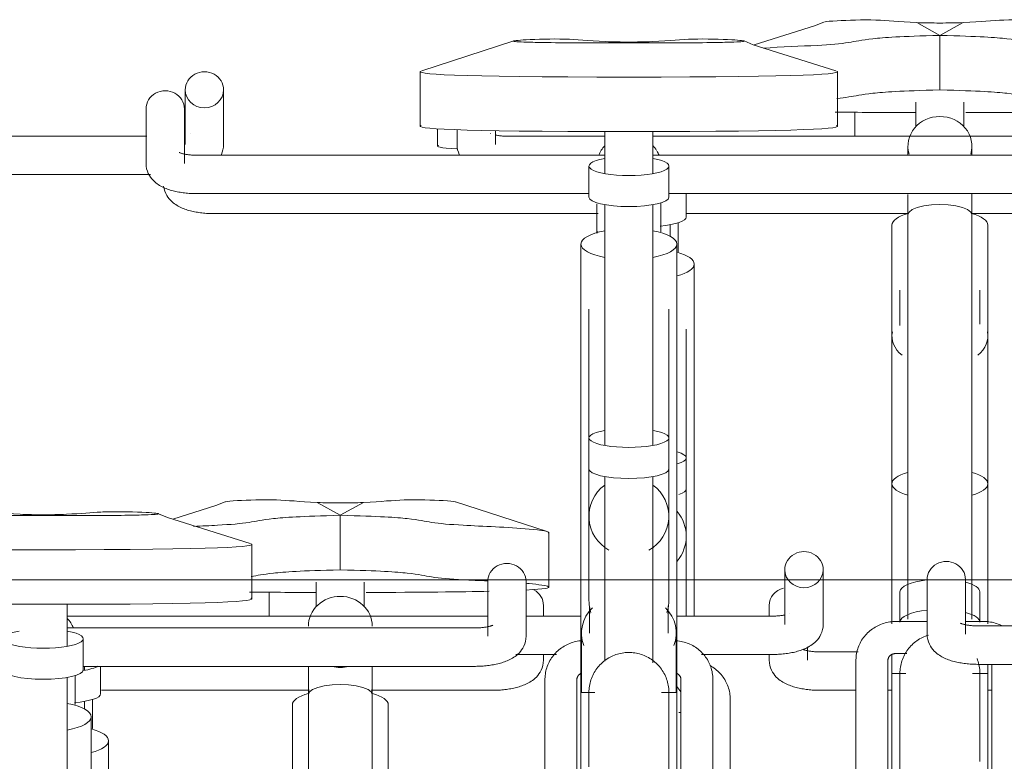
# Model space of a CAD drawing. Extents: x 50445 to 145605, y -10968 to 41989.
# Tile 179 of 256: x 92470 to 93086, y 274 to 737. Entities that reach past the tile are written whole.
import ezdxf

# ---------------------------------------------------------------- set-up
doc = ezdxf.new("R2010")
doc.units = 0
doc.header["$LTSCALE"] = 414.30304
doc.header["$MEASUREMENT"] = 0
doc.layers.add('A-DETL', color=5, linetype='CONTINUOUS', lineweight=18)
doc.layers.add('A-EQPM', color=6, linetype='CONTINUOUS', lineweight=18)

# ---------------------------------------------------------------- blocks, each defined once
blk = doc.blocks.new('97_KA_gestapelde fietsenstalling 8 fietsen 1600x1900 - Type-V116-plotview doorsnede C C  -  1 op 100')
at = {"layer": 'A-EQPM'}
for p, q in [((11812.69, -2.93), (11812.69, 12.25)), ((11551.71, 1.94), (11551.71, -8.98)), ((11707.2, -53.3), (11707.2, -38.45)), ((11412.2, -51.13), (11652.06, -51.13)), ((11707.1, -51.13), (11845.92, -51.13)), ((11885.75, -51.13), (11952.2, -51.13)), ((11697.2, -65.29), (11697.2, -57.99)), ((11712.2, -184.84), (11712.2, -82.63)), ((11707.2, -203.83), (11707.2, -123.36)), ((11712.2, -302.93), (11712.2, -152.21)), ((11707.2, -223.26), (11707.2, -203.83)), ((11707.2, -252.82), (11707.2, -223.26)), ((11707.2, -302.93), (11707.2, -252.82)), ((11446.39, -302.93), (11446.39, -287.56)), ((11617.9, -302.93), (11617.9, -296.09)), ((11707.2, -302.93), (11707.2, -298.21)), ((11759.1, -296.09), (11759.1, -302.93)), ((11783.1, -330.29), (11783.1, -321.9)), ((11814.79, -325.13), (11791.1, -325.13)), ((11617.9, -330.29), (11617.9, -326.52)), ((11759.1, -326.69), (11759.1, -330.29)), ((11330.9, -336.54), (11330.9, -333.98)), ((11340.9, -351.3), (11340.9, -333.98)), ((11341.49, -349.13), (11471.54, -349.13)), ((11510.13, -349.13), (11585.9, -349.13)), ((11791.1, -349.13), (11813.33, -349.13)), ((11833.31, -349.13), (11835.83, -349.13)), ((11895.83, -349.13), (11898.07, -349.13)), ((11330.9, -360.79), (11330.9, -355.99)), ((11734.7, -469.58), (11734.7, -354.68)), ((11703.83, -362.96), (11702.57, -362.96)), ((11345.9, -482.84), (11345.9, -380.63))]:
    blk.add_line(p, q, dxfattribs=at)
at = {"layer": 'A-EQPM', "flags": 128}
for points in [[(11380.3, -33.96), (11380.58, -35.58), (11381.03, -37.1), (11381.6, -38.5), (11382.27, -39.77), (11383.01, -40.9), (11383.79, -41.91), (11384.6, -42.8), (11385.41, -43.58), (11386.23, -44.29), (11387.05, -44.92), (11387.87, -45.48), (11388.69, -45.99), (11389.51, -46.46), (11390.33, -46.89), (11391.15, -47.28), (11391.97, -47.65), (11392.8, -47.98), (11393.64, -48.3), (11394.48, -48.59), (11395.33, -48.86), (11396.19, -49.11), (11397.06, -49.35), (11397.93, -49.57), (11398.82, -49.77), (11399.71, -49.96), (11400.61, -50.13), (11401.53, -50.29), (11402.44, -50.43), (11403.37, -50.56), (11404.3, -50.68), (11405.24, -50.78), (11406.19, -50.87), (11407.14, -50.95), (11408.09, -51.01), (11409.05, -51.06), (11410.01, -51.1), (11410.97, -51.12), (11411.94, -51.13), (11412.2, -51.13)], [(11702.2, -75.02), (11702.2, -73.9), (11702.2, -72.76), (11702.2, -71.62), (11702.2, -70.47), (11702.2, -69.32), (11702.2, -68.16), (11702.2, -67), (11702.2, -65.84), (11702.2, -64.69), (11702.2, -63.53), (11702.2, -62.39), (11702.2, -61.25), (11702.2, -60.12), (11702.2, -59), (11702.2, -57.9), (11702.2, -56.81)], [(11780.13, -323.5), (11780.3, -323.58), (11780.52, -323.66), (11780.78, -323.75), (11781.08, -323.85), (11781.41, -323.96), (11781.78, -324.06), (11782.18, -324.17), (11782.61, -324.27), (11783.06, -324.37), (11783.54, -324.47), (11784.05, -324.56), (11784.57, -324.65), (11785.11, -324.73), (11785.67, -324.8), (11786.25, -324.87), (11786.84, -324.93), (11787.44, -324.99), (11788.05, -325.03), (11788.67, -325.07), (11789.3, -325.1), (11789.93, -325.12), (11790.56, -325.13), (11791.1, -325.13)], [(11617.9, -330.29), (11617.8, -331.96), (11617.52, -333.58), (11617.07, -335.1), (11616.5, -336.5), (11615.82, -337.77), (11615.08, -338.9), (11614.3, -339.91), (11613.5, -340.8), (11612.69, -341.58), (11611.87, -342.29), (11611.05, -342.92), (11610.23, -343.48), (11609.41, -343.99), (11608.59, -344.46), (11607.77, -344.89), (11606.95, -345.28), (11606.12, -345.65), (11605.29, -345.98), (11604.46, -346.3), (11603.62, -346.59), (11602.76, -346.86), (11601.91, -347.11), (11601.04, -347.35), (11600.16, -347.57), (11599.28, -347.77), (11598.38, -347.96), (11597.48, -348.13), (11596.57, -348.29), (11595.65, -348.43), (11594.73, -348.56), (11593.79, -348.68), (11592.85, -348.78), (11591.91, -348.87), (11590.96, -348.95), (11590, -349.01), (11589.05, -349.06), (11588.09, -349.1), (11587.12, -349.12), (11586.16, -349.13), (11585.9, -349.13)], [(11759.1, -330.29), (11759.2, -331.96), (11759.48, -333.58), (11759.93, -335.1), (11760.5, -336.5), (11761.18, -337.77), (11761.92, -338.9), (11762.7, -339.91), (11763.5, -340.8), (11764.31, -341.58), (11765.13, -342.29), (11765.95, -342.92), (11766.77, -343.48), (11767.59, -343.99), (11768.41, -344.46), (11769.23, -344.89), (11770.05, -345.28), (11770.88, -345.65), (11771.71, -345.98), (11772.54, -346.3), (11773.38, -346.59), (11774.24, -346.86), (11775.09, -347.11), (11775.96, -347.35), (11776.84, -347.57), (11777.72, -347.77), (11778.62, -347.96), (11779.52, -348.13), (11780.43, -348.29), (11781.35, -348.43), (11782.27, -348.56), (11783.21, -348.68), (11784.15, -348.78), (11785.09, -348.87), (11786.04, -348.95), (11787, -349.01), (11787.95, -349.06), (11788.91, -349.1), (11789.88, -349.12), (11790.84, -349.13), (11791.1, -349.13)], [(11734.7, -354.68), (11734.68, -353.69), (11734.62, -352.7), (11734.51, -351.71), (11734.36, -350.74), (11734.18, -349.76), (11733.95, -348.8), (11733.68, -347.85), (11733.37, -346.91), (11733.03, -345.98), (11732.64, -345.07), (11732.22, -344.18), (11731.76, -343.31), (11731.27, -342.45), (11730.74, -341.62), (11730.18, -340.81), (11729.59, -340.02), (11728.96, -339.26), (11728.31, -338.53), (11727.62, -337.82), (11726.91, -337.14), (11726.18, -336.49), (11725.41, -335.87), (11724.63, -335.28), (11723.82, -334.72), (11722.99, -334.2), (11722.15, -333.7)], [(11701.29, -346.83), (11701.92, -347.6), (11702.52, -348.4), (11703.09, -349.23), (11703.62, -350.07)], [(11335.9, -373.02), (11335.9, -371.9), (11335.9, -370.76), (11335.9, -369.62), (11335.9, -368.47), (11335.9, -367.32), (11335.9, -366.16), (11335.9, -365), (11335.9, -363.84), (11335.9, -362.69), (11335.9, -361.53), (11335.9, -360.39), (11335.9, -359.25), (11335.9, -358.12), (11335.9, -357), (11335.9, -355.9), (11335.9, -354.81)]]:
    blk.add_lwpolyline(points, dxfattribs=at)
at = {"layer": 'A-EQPM'}
for centre, major_axis, ratio, start_param, end_param in [((11682.2, -53.3), (25, 0), 0.237436, 5.071057, 6.283185), ((11682.2, -82.63), (30, 0), 0.320127, 5.404935, 7.157596), ((11682.2, -203.83), (25, 0), 0.237436, 5.593687, 6.972684), ((11682.2, -223.26), (25, 0), 0.237436, 5.664508, 6.283185), ((11682.2, -252.82), (25, 0), 0.978148, 5.593687, 6.972684), ((11605.9, -296.09), (12, 0), 0.939693, 0, 1.047198), ((11771.1, -296.09), (12, 0), 0.939693, 1.832596, 3.141593), ((11315.9, -331.87), (25, 0), 0.237436, 5.305613, 5.918031), ((11315.9, -351.3), (25, 0), 0.237436, 5.066824, 6.283185), ((11315.9, -380.63), (30, 0), 0.320127, 5.404279, 7.15825)]:
    blk.add_ellipse(centre, major_axis=major_axis, ratio=ratio, start_param=start_param, end_param=end_param, dxfattribs=at)
blk.add_open_spline([(11563.8, -10.69), (11552.83, -10.04), (11550.48, -9.28), (11552.36, -8.55)], degree=3, dxfattribs=at)
blk = doc.blocks.new('97_KA_gestapelde fietsenstalling 16 fietsen 1600x2900 - Type-8054703-plotview doorsnede C C  -  1 op 100')
at = {"layer": 'A-EQPM'}
for p, q in [((11851.37, 68.31), (11865.83, 60.28)), ((11865.83, 60.28), (11880.3, 68.31)), ((11599.26, 56.8), (11541.88, 38.19)), ((11658.23, 55.6), (11684.43, 55.6)), ((11865.83, 26.2), (11865.83, 60.28)), ((11540.84, 37.6), (11540.84, 3.52)), ((11801.82, 3.52), (11801.82, 37.6)), ((11393.83, 26.3), (11393.83, -7.9)), ((11417.83, -7.9), (11417.83, 26.3)), ((11850.83, 18.57), (11850.83, 3.11)), ((11880.83, 3.11), (11880.83, 18.57)), ((11369.33, 14.41), (11369.33, -19.79)), ((11393.33, -19.79), (11393.33, 14.41)), ((11563.83, 1.36), (11563.83, -7.9)), ((11587.83, -7.9), (11587.83, 0.73)), ((11656.33, 0.18), (11656.33, -26.04)), ((11686.33, -26.04), (11686.33, 0.18)), ((11369.74, -2.74), (11227.72, -2.74)), ((11393.87, -1.98), (11393.39, -2.08)), ((11397.01, -1.01), (11396.94, -1.05)), ((11584.65, -1.01), (11584.73, -1.05)), ((11656.33, -2.74), (11595.83, -2.74)), ((11949.74, -2.74), (11686.28, -2.74)), ((11845.83, -9.03), (11845.83, -14.68)), ((11885.83, -14.68), (11885.83, -9.03)), ((11656.33, -14.63), (11401.33, -14.63)), ((11941.33, -14.63), (11686.26, -14.63)), ((11646.33, -21.37), (11646.33, -40.8)), ((11696.33, -40.8), (11696.33, -21.37)), ((11225.45, -26.74), (11372.01, -26.74)), ((11401.33, -38.63), (11646.33, -38.63)), ((11696.23, -38.63), (11941.33, -38.63)), ((11656.33, -45.49), (11656.33, -195.63)), ((11686.33, -195.63), (11686.33, -45.49)), ((11845.83, -51.74), (11845.83, -304.74)), ((11885.83, -304.74), (11885.83, -51.74)), ((11835.83, -58.24), (11835.83, -220.01)), ((11895.83, -220.01), (11895.83, -58.24)), ((11651.8, -62.28), (11651.34, -63.51)), ((11641.33, -70.13), (11641.33, -172.34)), ((11701.33, -172.34), (11701.33, -70.13)), ((11840.83, -98.97), (11840.83, -121.07)), ((11890.83, -120.28), (11890.83, -98.97)), ((11646.33, -110.86), (11646.33, -190.9)), ((11696.33, -191.33), (11696.33, -110.86)), ((11835.83, -127.82), (11835.83, -166.32)), ((11895.83, -166.32), (11895.83, -127.82)), ((11641.33, -139.71), (11641.33, -350.46)), ((11701.33, -350.46), (11701.33, -139.71)), ((11646.33, -191.33), (11646.33, -210.76)), ((11696.33, -210.76), (11696.33, -191.33)), ((11646.33, -210.76), (11646.33, -240.32)), ((11656.33, -215.44), (11656.33, -331)), ((11686.33, -331.91), (11686.33, -215.44)), ((11696.33, -240.32), (11696.33, -210.76)), ((11835.83, -220.01), (11835.83, -307.57)), ((11895.83, -307.57), (11895.83, -220.01)), ((11476.37, -231.69), (11490.83, -239.72)), ((11490.83, -239.72), (11505.3, -231.69)), ((11562.91, -231.31), (11620.29, -249.92)), ((11291.93, -239.9), (11318.13, -239.9)), ((11490.83, -273.8), (11490.83, -239.72)), ((11646.33, -240.32), (11646.33, -292.3)), ((11696.33, -292.3), (11696.33, -240.32)), ((11621.32, -284.59), (11621.32, -250.51)), ((11435.52, -291.98), (11435.52, -257.9)), ((11768.83, -273.7), (11768.83, -307.9)), ((11792.83, -307.9), (11792.83, -273.7)), ((11475.83, -281.43), (11475.83, -296.89)), ((11505.83, -296.89), (11505.83, -281.43)), ((11583.03, -281.09), (11583.03, -315.29)), ((11607.03, -315.29), (11607.03, -281.09)), ((11646.33, -284.79), (11646.33, -292.3)), ((11696.33, -292.3), (11696.33, -284.79)), ((11840.83, -287.65), (11840.83, -306.59)), ((11890.83, -306.59), (11890.83, -287.65)), ((11320.03, -321.54), (11320.03, -295.32)), ((11646.68, -298.19), (11646.68, -313.36)), ((11695.98, -313.36), (11695.98, -298.19)), ((11772.01, -301.01), (11771.94, -301.05)), ((11583.03, -302.74), (11319.97, -302.74)), ((11641.33, -302.74), (11607.03, -302.74)), ((11760.83, -302.74), (11701.33, -302.74)), ((11857.92, -306.1), (11838.33, -306.1)), ((11893.33, -306.1), (11881.74, -306.1)), ((11575.03, -310.13), (11319.96, -310.13)), ((11641.68, -313.36), (11641.68, -350.46)), ((11700.98, -350.5), (11700.98, -313.36)), ((11330.03, -336.3), (11330.03, -316.87)), ((11838.33, -326.1), (11845.12, -326.1)), ((11600.71, -326.74), (11626.01, -326.74)), ((11716.66, -326.74), (11760.83, -326.74)), ((11813.33, -330.29), (11813.33, -637.45)), ((11833.33, -599.91), (11833.33, -330.29)), ((11835.83, -326.54), (11835.83, -338.57)), ((11329.93, -334.13), (11575.03, -334.13)), ((11844.49, -338.57), (11835.83, -338.57)), ((11835.83, -643.38), (11835.83, -338.57)), ((11895.83, -338.57), (11886.3, -338.57)), ((11895.83, -338.57), (11895.83, -332.7)), ((11895.83, -338.57), (11895.83, -643.38)), ((11898.33, -332.7), (11898.33, -599.91)), ((11320.03, -491.13), (11320.03, -340.99)), ((11618.83, -342.18), (11618.83, -457.08)), ((11638.83, -432.61), (11638.83, -342.18)), ((11703.83, -342.18), (11703.83, -432.34)), ((11723.83, -457.08), (11723.83, -342.18)), ((11650.08, -350.46), (11641.33, -350.46)), ((11641.33, -655.27), (11641.33, -350.46)), ((11701.33, -350.46), (11691.7, -350.46)), ((11701.33, -350.46), (11701.33, -655.27)), ((11470.83, -351.74), (11470.83, -604.74)), ((11510.83, -522.73), (11510.83, -351.74)), ((11460.83, -358.24), (11460.83, -520.01)), ((11520.83, -520.01), (11520.83, -358.24)), ((11335.03, -467.84), (11335.03, -365.63))]:
    blk.add_line(p, q, dxfattribs=at)
at = {"layer": 'A-EQPM', "flags": 128}
for points in [[(11749.75, 54.3), (11788.08, 66.39), (11793.76, 68.69)], [(11800.79, 38.19), (11749.09, 54.5), (11743.4, 56.8)], [(11587.8, -1.98), (11588.28, -2.08), (11588.78, -2.17), (11589.3, -2.26), (11589.85, -2.34), (11590.41, -2.41), (11590.98, -2.48), (11591.57, -2.54), (11592.17, -2.6), (11592.78, -2.64), (11593.4, -2.68), (11594.03, -2.71), (11594.66, -2.73), (11595.29, -2.74), (11595.83, -2.74)], [(11417.83, -7.9), (11417.74, -9.57), (11417.45, -11.19), (11417.01, -12.71), (11416.43, -14.11)], [(11563.83, -7.9), (11563.93, -9.57), (11564.21, -11.19), (11564.66, -12.71), (11565.24, -14.11)], [(11390.12, -12.89), (11390.15, -12.9), (11390.23, -12.94), (11390.36, -13), (11390.53, -13.08), (11390.75, -13.16), (11391.01, -13.25), (11391.31, -13.35), (11391.64, -13.46), (11392.01, -13.56), (11392.41, -13.67), (11392.84, -13.77), (11393.29, -13.87), (11393.77, -13.97), (11394.28, -14.06), (11394.8, -14.15), (11395.34, -14.23), (11395.9, -14.3), (11396.48, -14.37), (11397.07, -14.43), (11397.67, -14.49), (11398.28, -14.53), (11398.9, -14.57), (11399.53, -14.6), (11400.16, -14.62), (11400.79, -14.63), (11401.33, -14.63)], [(11369.33, -19.79), (11369.43, -21.46), (11369.71, -23.08), (11370.16, -24.6), (11370.73, -26), (11371.41, -27.27), (11372.15, -28.4), (11372.93, -29.41), (11373.73, -30.3), (11374.54, -31.08), (11375.36, -31.79), (11376.18, -32.42), (11377, -32.98), (11377.82, -33.49), (11378.64, -33.96), (11379.46, -34.39), (11380.28, -34.78), (11381.11, -35.15), (11381.94, -35.48), (11382.77, -35.8), (11383.62, -36.09), (11384.47, -36.36), (11385.32, -36.61), (11386.19, -36.85), (11387.07, -37.07), (11387.95, -37.27), (11388.85, -37.46), (11389.75, -37.63), (11390.66, -37.79), (11391.58, -37.93), (11392.5, -38.06), (11393.44, -38.18), (11394.38, -38.28), (11395.32, -38.37), (11396.27, -38.45), (11397.23, -38.51), (11398.18, -38.56), (11399.15, -38.6), (11400.11, -38.62), (11401.07, -38.63), (11401.33, -38.63)], [(11845.83, -51.74), (11845.83, -50.63), (11845.83, -49.51), (11845.83, -48.37), (11845.83, -47.23), (11845.83, -46.08), (11845.83, -44.93), (11845.83, -43.77), (11845.83, -42.61), (11845.83, -41.45), (11845.83, -40.29), (11845.83, -39.14)], [(11885.83, -38.66), (11885.83, -39.81), (11885.83, -40.96), (11885.83, -42.12), (11885.83, -43.28), (11885.83, -44.44), (11885.83, -45.6), (11885.83, -46.75), (11885.83, -47.89), (11885.83, -49.03), (11885.83, -50.16), (11885.83, -51.28), (11885.83, -51.74)], [(11651.33, -44.94), (11651.33, -46.04), (11651.33, -47.15), (11651.33, -48.27), (11651.33, -49.41), (11651.33, -50.55), (11651.33, -51.7), (11651.33, -52.85), (11651.33, -54.01), (11651.33, -55.17), (11651.33, -56.33), (11651.33, -57.49), (11651.33, -58.64), (11651.33, -59.78), (11651.33, -60.92), (11651.33, -62.05), (11651.33, -63.17)], [(11691.33, -62.52), (11691.33, -61.4), (11691.33, -60.26), (11691.33, -59.12), (11691.33, -57.97), (11691.33, -56.82), (11691.33, -55.66), (11691.33, -54.5), (11691.33, -53.34), (11691.33, -52.19), (11691.33, -51.03), (11691.33, -49.89), (11691.33, -48.75), (11691.33, -47.62), (11691.33, -46.5), (11691.33, -45.4), (11691.33, -44.31)], [(11845.83, -51.74), (11846.52, -50.12), (11848.51, -48.62), (11851.69, -47.32), (11855.83, -46.33), (11860.66, -45.7), (11865.83, -45.49)], [(11865.83, -45.49), (11871.01, -45.7), (11875.83, -46.33), (11879.98, -47.32), (11883.15, -48.62), (11885.15, -50.12), (11885.83, -51.74)], [(11386.05, -242.14), (11413.08, -233.61), (11418.76, -231.31)], [(11434.49, -257.31), (11382.79, -241), (11377.1, -238.7)], [(11768.87, -301.98), (11768.39, -302.08), (11767.89, -302.17), (11767.37, -302.26), (11766.82, -302.34), (11766.26, -302.41), (11765.69, -302.48), (11765.1, -302.54), (11764.5, -302.6), (11763.89, -302.64), (11763.27, -302.68), (11762.64, -302.71), (11762.01, -302.73), (11761.37, -302.74), (11760.83, -302.74)], [(11792.83, -307.9), (11792.74, -309.57), (11792.45, -311.19), (11792.01, -312.71), (11791.43, -314.11), (11790.76, -315.38), (11790.02, -316.51), (11789.24, -317.52), (11788.44, -318.4), (11787.62, -319.19), (11786.8, -319.9), (11785.98, -320.52), (11785.16, -321.09), (11784.34, -321.6), (11783.53, -322.07), (11782.71, -322.5), (11781.89, -322.89), (11781.06, -323.26), (11780.23, -323.59), (11779.39, -323.91), (11778.55, -324.2), (11777.7, -324.47), (11776.84, -324.72), (11775.97, -324.96), (11775.1, -325.18), (11774.21, -325.38), (11773.32, -325.57), (11772.42, -325.74), (11771.51, -325.9), (11770.59, -326.04), (11769.66, -326.17), (11768.73, -326.29), (11767.79, -326.39), (11766.85, -326.48), (11765.89, -326.56), (11764.94, -326.62), (11763.98, -326.67), (11763.02, -326.71), (11762.06, -326.73), (11761.09, -326.74), (11760.83, -326.74)], [(11838.33, -306.1), (11837.36, -306.12), (11836.38, -306.18), (11835.41, -306.27), (11834.44, -306.4), (11833.47, -306.57), (11832.51, -306.77), (11831.57, -307.01), (11830.63, -307.28), (11829.7, -307.59), (11828.78, -307.94), (11827.88, -308.32), (11826.99, -308.73), (11826.12, -309.18), (11825.27, -309.67), (11824.43, -310.18), (11823.62, -310.73), (11822.83, -311.31), (11822.06, -311.93), (11821.32, -312.57), (11820.6, -313.24), (11819.91, -313.94), (11819.24, -314.67), (11818.61, -315.42), (11818.01, -316.2), (11817.44, -317.01), (11816.9, -317.83), (11816.4, -318.68), (11815.93, -319.55), (11815.5, -320.44), (11815.1, -321.34), (11814.75, -322.27), (11814.43, -323.2), (11814.15, -324.15), (11813.91, -325.11), (11813.71, -326.08), (11813.56, -327.06), (11813.44, -328.04), (11813.37, -329.03), (11813.34, -330.02), (11813.33, -330.29)], [(11904.91, -308.85), (11904.03, -308.43), (11903.13, -308.04), (11902.22, -307.68), (11901.29, -307.36), (11900.36, -307.08), (11899.41, -306.83), (11898.46, -306.62), (11897.49, -306.44), (11896.52, -306.3), (11895.55, -306.2), (11894.58, -306.13), (11893.6, -306.11), (11893.33, -306.1)], [(11586.24, -308.39), (11586.21, -308.4), (11586.13, -308.44), (11586, -308.5), (11585.83, -308.58), (11585.61, -308.66), (11585.35, -308.75), (11585.05, -308.85), (11584.72, -308.96), (11584.35, -309.06), (11583.95, -309.17), (11583.52, -309.27), (11583.07, -309.37), (11582.59, -309.47), (11582.09, -309.56), (11581.56, -309.65), (11581.02, -309.73), (11580.46, -309.8), (11579.88, -309.87), (11579.29, -309.93), (11578.69, -309.99), (11578.08, -310.03), (11577.46, -310.07), (11576.84, -310.1), (11576.21, -310.12), (11575.57, -310.13), (11575.03, -310.13)], [(11607.03, -315.29), (11606.93, -316.96), (11606.65, -318.58), (11606.2, -320.1), (11605.63, -321.5), (11604.96, -322.77), (11604.22, -323.9), (11603.44, -324.91), (11602.63, -325.8), (11601.82, -326.58), (11601, -327.29), (11600.18, -327.92), (11599.36, -328.48), (11598.54, -328.99), (11597.72, -329.46), (11596.9, -329.89), (11596.08, -330.28), (11595.26, -330.65), (11594.43, -330.98), (11593.59, -331.3), (11592.75, -331.59), (11591.9, -331.86), (11591.04, -332.11), (11590.17, -332.35), (11589.3, -332.57), (11588.41, -332.77), (11587.52, -332.96), (11586.62, -333.13), (11585.7, -333.29), (11584.79, -333.43), (11583.86, -333.56), (11582.93, -333.68), (11581.99, -333.78), (11581.04, -333.87), (11580.09, -333.95), (11579.14, -334.01), (11578.18, -334.06), (11577.22, -334.1), (11576.26, -334.12), (11575.29, -334.13), (11575.03, -334.13)], [(11640.9, -318.16), (11639.93, -318.29), (11638.97, -318.46), (11638.01, -318.66), (11637.06, -318.9), (11636.12, -319.17), (11635.2, -319.48), (11634.28, -319.83), (11633.38, -320.21), (11632.49, -320.63), (11631.62, -321.08), (11630.77, -321.56), (11629.93, -322.08), (11629.12, -322.62), (11628.33, -323.21), (11627.56, -323.82), (11626.81, -324.46), (11626.1, -325.13), (11625.41, -325.83), (11624.74, -326.56), (11624.11, -327.31), (11623.51, -328.09), (11622.94, -328.9), (11622.4, -329.72), (11621.9, -330.57), (11621.43, -331.44), (11621, -332.33), (11620.6, -333.24), (11620.25, -334.16), (11619.93, -335.09), (11619.65, -336.04), (11619.41, -337), (11619.21, -337.97), (11619.06, -338.95), (11618.94, -339.93), (11618.87, -340.92), (11618.83, -341.91), (11618.83, -342.18)], [(11723.83, -342.18), (11723.81, -341.19), (11723.75, -340.2), (11723.64, -339.21), (11723.5, -338.24), (11723.31, -337.26), (11723.08, -336.3), (11722.82, -335.35), (11722.51, -334.41), (11722.16, -333.48), (11721.78, -332.57), (11721.36, -331.68), (11720.9, -330.81), (11720.4, -329.95), (11719.88, -329.12), (11719.31, -328.31), (11718.72, -327.52), (11718.1, -326.76), (11717.44, -326.03), (11716.76, -325.32), (11716.05, -324.64), (11715.31, -323.99), (11714.55, -323.37), (11713.76, -322.78), (11712.95, -322.22), (11712.13, -321.7), (11711.28, -321.2), (11710.41, -320.74), (11709.53, -320.32), (11708.63, -319.93), (11707.72, -319.57), (11706.79, -319.25), (11705.86, -318.97), (11704.91, -318.72), (11703.95, -318.51), (11702.99, -318.33), (11702.02, -318.19), (11701.05, -318.09)], [(11840.83, -338.57), (11840.85, -337.57), (11840.91, -336.57), (11841.01, -335.58), (11841.15, -334.59), (11841.33, -333.6), (11841.55, -332.63), (11841.81, -331.66), (11842.1, -330.71), (11842.44, -329.76), (11842.81, -328.84), (11843.22, -327.92), (11843.66, -327.03), (11844.14, -326.15), (11844.65, -325.29), (11845.2, -324.45), (11845.78, -323.64), (11846.39, -322.85), (11847.04, -322.09), (11847.71, -321.35), (11848.42, -320.64), (11849.15, -319.95), (11849.91, -319.3), (11850.69, -318.68), (11851.5, -318.09), (11852.33, -317.53), (11853.18, -317.01), (11854.05, -316.52), (11854.94, -316.07), (11855.85, -315.65), (11856.78, -315.27), (11857.71, -314.93), (11858.67, -314.62)], [(11652.54, -333.98), (11653.21, -333.24), (11653.91, -332.53), (11654.65, -331.85), (11655.4, -331.19), (11656.19, -330.57), (11656.99, -329.98), (11657.82, -329.42), (11658.68, -328.9), (11659.55, -328.41), (11660.44, -327.96), (11661.35, -327.54), (11662.27, -327.16), (11663.21, -326.82), (11664.16, -326.51), (11665.13, -326.24), (11666.1, -326.01), (11667.08, -325.83), (11668.07, -325.67), (11669.07, -325.56), (11670.06, -325.49), (11671.06, -325.46), (11672.06, -325.47), (11673.06, -325.52), (11674.06, -325.61), (11675.05, -325.74), (11676.03, -325.91), (11677.01, -326.12), (11677.98, -326.36), (11678.94, -326.65), (11679.89, -326.97), (11680.82, -327.33), (11681.74, -327.73), (11682.64, -328.16), (11683.52, -328.63), (11684.38, -329.14), (11685.22, -329.68), (11686.04, -330.25), (11686.84, -330.85), (11687.61, -331.49), (11688.36, -332.16), (11689.08, -332.85), (11689.77, -333.57), (11690.43, -334.33), (11691.06, -335.1), (11691.66, -335.9), (11692.22, -336.73), (11692.75, -337.57), (11693.25, -338.44), (11693.72, -339.33), (11694.14, -340.23), (11694.53, -341.15), (11694.89, -342.09), (11695.2, -343.04), (11695.48, -344), (11695.72, -344.97), (11695.92, -345.95), (11696.08, -346.93), (11696.2, -347.93), (11696.28, -348.92), (11696.33, -349.92), (11696.33, -350.46)], [(11833.33, -330.29), (11833.34, -330.14), (11833.35, -330), (11833.36, -329.85), (11833.38, -329.71), (11833.41, -329.57), (11833.45, -329.42), (11833.49, -329.28), (11833.53, -329.13), (11833.59, -328.99), (11833.65, -328.85), (11833.71, -328.7), (11833.79, -328.56), (11833.87, -328.42), (11833.96, -328.28), (11834.06, -328.14), (11834.16, -328), (11834.27, -327.87), (11834.39, -327.74), (11834.51, -327.61), (11834.65, -327.48), (11834.79, -327.35), (11834.94, -327.23), (11835.09, -327.12), (11835.25, -327.01), (11835.42, -326.9), (11835.59, -326.8), (11835.77, -326.7), (11835.96, -326.61), (11836.15, -326.53), (11836.35, -326.45), (11836.55, -326.38), (11836.76, -326.32), (11836.97, -326.27), (11837.18, -326.22), (11837.39, -326.18), (11837.61, -326.15), (11837.83, -326.13), (11838.05, -326.11), (11838.27, -326.1), (11838.33, -326.1)], [(11889.04, -329.26), (11889.39, -330.2), (11889.71, -331.14), (11889.98, -332.1), (11890.22, -333.08), (11890.42, -334.06), (11890.58, -335.04), (11890.71, -336.04), (11890.79, -337.03), (11890.83, -338.03), (11890.83, -338.57)], [(11470.83, -351.74), (11470.83, -350.63), (11470.83, -349.51), (11470.83, -348.37), (11470.83, -347.23), (11470.83, -346.08), (11470.83, -344.93), (11470.83, -343.77), (11470.83, -342.61), (11470.83, -341.45), (11470.83, -340.29), (11470.83, -339.14), (11470.83, -338), (11470.83, -336.86), (11470.83, -335.73), (11470.83, -334.61)], [(11510.83, -334.15), (11510.83, -335.26), (11510.83, -336.38), (11510.83, -337.52), (11510.83, -338.66), (11510.83, -339.81), (11510.83, -340.96), (11510.83, -342.12), (11510.83, -343.28), (11510.83, -344.44), (11510.83, -345.6), (11510.83, -346.75), (11510.83, -347.89), (11510.83, -349.03), (11510.83, -350.16), (11510.83, -351.28), (11510.83, -351.74)], [(11638.83, -342.18), (11638.84, -342.03), (11638.84, -341.89), (11638.86, -341.75), (11638.88, -341.6), (11638.91, -341.46), (11638.94, -341.31), (11638.98, -341.17), (11639.03, -341.02), (11639.08, -340.88), (11639.15, -340.74), (11639.21, -340.59), (11639.29, -340.45), (11639.37, -340.31), (11639.46, -340.17), (11639.55, -340.03), (11639.66, -339.89), (11639.77, -339.76), (11639.89, -339.63), (11640.01, -339.5), (11640.15, -339.37), (11640.29, -339.25), (11640.43, -339.13), (11640.59, -339.01), (11640.75, -338.9), (11640.92, -338.79), (11641.09, -338.69), (11641.27, -338.59)], [(11646.33, -350.46), (11646.35, -349.46), (11646.41, -348.46), (11646.51, -347.47), (11646.65, -346.48), (11646.83, -345.49), (11647.05, -344.52), (11647.31, -343.55), (11647.6, -342.6), (11647.93, -341.65), (11648.31, -340.73), (11648.71, -339.81), (11649.16, -338.92), (11649.64, -338.04), (11650.15, -337.18), (11650.7, -336.35), (11651.28, -335.53), (11651.89, -334.74), (11652.54, -333.98)], [(11701.34, -338.57), (11701.52, -338.66), (11701.7, -338.76), (11701.87, -338.87), (11702.03, -338.98), (11702.19, -339.09), (11702.34, -339.21), (11702.48, -339.34), (11702.62, -339.46), (11702.74, -339.59), (11702.86, -339.72), (11702.98, -339.86), (11703.08, -339.99), (11703.18, -340.13), (11703.27, -340.27), (11703.36, -340.41), (11703.43, -340.56), (11703.5, -340.7), (11703.56, -340.84), (11703.62, -340.99), (11703.67, -341.13), (11703.71, -341.27), (11703.75, -341.42), (11703.78, -341.56), (11703.8, -341.71), (11703.82, -341.85), (11703.83, -341.99), (11703.83, -342.14), (11703.83, -342.18)], [(11840.83, -338.96), (11840.83, -338.59), (11840.83, -338.57)], [(11840.83, -345.32), (11840.83, -343.01), (11840.83, -341.17), (11840.83, -339.83), (11840.83, -338.96), (11840.83, -338.59), (11840.83, -338.57)], [(11840.83, -338.57), (11840.83, -338.81), (11840.83, -339.55), (11840.83, -340.76), (11840.83, -342.46), (11840.83, -344.65), (11840.83, -347.31), (11840.83, -350.44), (11840.83, -354.04), (11840.83, -358.11), (11840.83, -362.63), (11840.83, -367.6), (11840.83, -373.02), (11840.83, -378.86), (11840.83, -385.13), (11840.83, -391.81), (11840.83, -398.89)], [(11890.83, -338.96), (11890.83, -338.59), (11890.83, -338.57)], [(11890.83, -393.68), (11890.83, -386.89), (11890.83, -380.51), (11890.83, -374.55), (11890.83, -369.02), (11890.83, -363.93), (11890.83, -359.29), (11890.83, -355.1), (11890.83, -351.37), (11890.83, -348.11), (11890.83, -345.32), (11890.83, -343.01), (11890.83, -341.17), (11890.83, -339.83), (11890.83, -338.96), (11890.83, -338.59), (11890.83, -338.57)], [(11890.83, -338.57), (11890.83, -338.81), (11890.83, -339.55), (11890.83, -340.76), (11890.83, -342.46), (11890.83, -344.65)], [(11325.03, -358.02), (11325.03, -356.9), (11325.03, -355.76), (11325.03, -354.62), (11325.03, -353.47), (11325.03, -352.32), (11325.03, -351.16), (11325.03, -350), (11325.03, -348.84), (11325.03, -347.69), (11325.03, -346.53), (11325.03, -345.39), (11325.03, -344.25), (11325.03, -343.12), (11325.03, -342), (11325.03, -340.9), (11325.03, -339.81)], [(11470.83, -351.74), (11471.52, -350.12), (11473.51, -348.62), (11476.69, -347.32), (11480.83, -346.33), (11485.66, -345.7), (11490.83, -345.49)], [(11490.83, -345.49), (11496.01, -345.7), (11500.83, -346.33), (11504.98, -347.32), (11508.15, -348.62), (11510.15, -350.12), (11510.83, -351.74)], [(11646.33, -357.21), (11646.33, -354.9), (11646.33, -353.06), (11646.33, -351.72), (11646.33, -350.85), (11646.33, -350.48), (11646.33, -350.46)], [(11646.33, -350.46), (11646.33, -350.71), (11646.33, -351.44), (11646.33, -352.65), (11646.33, -354.35), (11646.33, -356.54), (11646.33, -359.2), (11646.33, -362.33), (11646.33, -365.93), (11646.33, -370), (11646.33, -374.52), (11646.33, -379.49), (11646.33, -384.91), (11646.33, -390.75), (11646.33, -397.02)], [(11646.33, -350.85), (11646.33, -350.48), (11646.33, -350.46)], [(11696.33, -398.78), (11696.33, -392.4), (11696.33, -386.44), (11696.33, -380.91), (11696.33, -375.82), (11696.33, -371.18), (11696.33, -366.99), (11696.33, -363.26), (11696.33, -360), (11696.33, -357.21), (11696.33, -354.9), (11696.33, -353.06), (11696.33, -351.72), (11696.33, -350.85), (11696.33, -350.48), (11696.33, -350.46)], [(11696.33, -350.46), (11696.33, -350.71), (11696.33, -351.44), (11696.33, -352.65), (11696.33, -354.35), (11696.33, -356.54)], [(11696.33, -350.85), (11696.33, -350.48), (11696.33, -350.46)]]:
    blk.add_lwpolyline(points, dxfattribs=at)
at = {"layer": 'A-EQPM'}
for centre, major_axis, ratio, start_param, end_param in [((11405.83, 26.3), (12, 0), 0.939693, 0, 3.141593), ((11381.33, 14.41), (12, 0), 0.939693, 0, 3.141593), ((11405.83, 26.3), (12, 0), 0.939693, 3.141593, 6.283185), ((11865.83, -9.03), (20, 0), 0.931915, 1.570796, 3.403392), ((11865.83, -9.03), (20, 0), 0.931915, 6.021386, 7.853982), ((11671.33, -20.92), (20, 0), 0.931915, 2.426856, 2.797325), ((11671.33, -20.92), (20, 0), 0.931915, 0.523599, 0.719846), ((11671.33, -20.92), (20, 0), 0.931915, 0.344268, 0.496897), ((11671.33, -21.37), (25, 0), 0.237436, 2.220803, 4.712389), ((11671.33, -21.37), (25, 0), 0.237436, 4.712389, 7.208051), ((11671.33, -40.8), (25, 0), 0.237436, 3.141593, 4.712389), ((11671.33, -40.8), (25, 0), 0.237436, 4.712389, 6.283185), ((11865.83, -58.24), (30, 0), 0.320127, 2.293457, 3.141593), ((11865.83, -58.24), (30, 0), 0.320127, 0, 0.848135), ((11671.33, -70.13), (30, 0), 0.320127, 2.094395, 4.18879), ((11671.33, -70.13), (30, 0), 0.320127, 5.235988, 7.330383), ((11865.83, -127.82), (30, 0), 0.642922, 3.001013, 3.804386), ((11865.83, -127.82), (30, 0), 0.642922, 5.620392, 6.423765), ((11671.33, -191.33), (25, 0), 0.237436, 2.219192, 4.712389), ((11671.33, -191.33), (25, 0), 0.237436, 4.712389, 7.203975), ((11671.33, -210.76), (25, 0), 0.237436, 3.141593, 4.712389), ((11671.33, -210.76), (25, 0), 0.237436, 4.712389, 6.283185), ((11865.83, -220.01), (30, 0), 0.320127, 2.305075, 3.98686), ((11865.83, -220.01), (30, 0), 0.320127, 5.437917, 7.119703), ((11671.33, -240.32), (25, 0), 0.978148, 2.220803, 4.18879), ((11671.33, -240.32), (25, 0), 0.978148, 5.235988, 7.20753), ((11780.83, -273.7), (12, 0), 0.939693, 0, 3.141593), ((11595.03, -281.09), (12, 0), 0.939693, 0, 3.141593), ((11780.83, -273.7), (12, 0), 0.939693, 3.141593, 6.283185), ((11865.83, -287.65), (25, 0), 0.320127, 1.899283, 3.141593), ((11865.83, -287.65), (25, 0), 0.320127, 0, 0.870548), ((11490.83, -309.03), (20, 0), 0.931915, 1.570796, 3.141593), ((11490.83, -309.03), (20, 0), 0.931915, 0, 1.570796), ((11671.33, -313.36), (29.65, 0), 0.838671, 2.450228, 3.455752), ((11671.33, -298.19), (24.65, 0), 0.838671, 3.05396, 3.278335), ((11671.33, -313.36), (29.65, 0), 0.838671, 5.969026, 6.97455), ((11671.33, -298.19), (24.65, 0), 0.838671, 6.146443, 6.370818), ((11865.83, -306.59), (25, 0), 0.320127, 1.89211, 3.141593), ((11865.83, -306.59), (25, 0), 0.320127, 0, 0.8781), ((11305.03, -316.42), (20, 0), 0.931915, 0.344268, 0.719846), ((11305.03, -316.87), (25, 0), 0.237436, 2.220803, 4.712389), ((11305.03, -316.87), (25, 0), 0.237436, 4.712389, 7.208051), ((11305.03, -336.3), (25, 0), 0.237436, 3.141593, 4.712389), ((11305.03, -336.3), (25, 0), 0.237436, 4.712389, 6.283185), ((11490.83, -358.24), (-30, 0), 0.320127, 5.43505, 6.283185), ((11490.83, -358.24), (30, 0), 0.320127, 0, 0.848135), ((11305.03, -365.63), (30, 0), 0.320127, 5.235988, 7.330383)]:
    blk.add_ellipse(centre, major_axis=major_axis, ratio=ratio, start_param=start_param, end_param=end_param, dxfattribs=at)
for points, knots in [([(11794, 68.76), (11794.93, 68.99), (11802.14, 69.63), (11826.71, 70.38), (11839.57, 68.93), (11851.37, 68.31)], [0.1629708, 0.1629708, 0.1629708, 0.1629708, 0.2184258, 0.31038, 0.3957861, 0.3957861, 0.3957861, 0.3957861]), ([(11880.3, 68.31), (11892.1, 68.93), (11904.96, 70.38), (11929.53, 69.63), (11936.74, 68.99), (11937.66, 68.76)], [0, 0, 0, 0, 0.0854061, 0.1773603, 0.2328154, 0.2328154, 0.2328154, 0.2328154]), ([(11656.87, 56.42), (11645.07, 57.04), (11632.21, 58.48), (11605.38, 57.67), (11595.79, 56.6), (11607.57, 55.98), (11627.75, 55.6), (11658.23, 55.6)], [0, 0, 0, 0, 0.0854061, 0.1773603, 0.2542553, 0.3207509, 0.3957861, 0.3957861, 0.3957861, 0.3957861]), ([(11684.43, 55.6), (11714.91, 55.6), (11735.09, 55.98), (11746.87, 56.6), (11737.29, 57.67), (11710.45, 58.48), (11697.6, 57.04), (11685.8, 56.42)], [0, 0, 0, 0, 0.0750352, 0.1415308, 0.2184258, 0.31038, 0.3957861, 0.3957861, 0.3957861, 0.3957861]), ([(11755.34, 52.29), (11766.81, 53.11), (11789.58, 53.88), (11809.23, 55.55), (11819.31, 58.16), (11841.11, 59.68), (11865.83, 60.28)], [0.3041448, 0.3041448, 0.3041448, 0.3041448, 0.4502283, 0.5734918, 0.6784828, 0.7724372, 0.7724372, 0.7724372, 0.7724372]), ([(11865.83, 60.28), (11841.11, 59.68), (11819.31, 58.16), (11809.23, 55.55), (11789.58, 53.88), (11766.81, 53.11), (11755.34, 52.29)], [-0.7724372, -0.7724372, -0.7724372, -0.7724372, -0.6784828, -0.5734918, -0.4502283, -0.3041448, -0.3041448, -0.3041448, -0.3041448]), ([(11865.83, 60.28), (11890.56, 59.68), (11912.36, 58.16), (11922.44, 55.55), (11943.82, 53.73), (11979.37, 52.66), (11998.03, 50.04), (11995.93, 49.14)], [0, 0, 0, 0, 0.0939544, 0.1989454, 0.3222089, 0.5012721, 0.6007845, 0.6007845, 0.6007845, 0.6007845]), ([(11995.93, 49.14), (11998.03, 50.04), (11979.37, 52.66), (11943.82, 53.73), (11922.44, 55.55), (11912.36, 58.16), (11890.56, 59.68), (11865.83, 60.28)], [-0.6007845, -0.6007845, -0.6007845, -0.6007845, -0.5012721, -0.3222089, -0.1989454, -0.0939544, 0, 0, 0, 0]), ([(11865.83, 26.2), (11841.11, 25.6), (11819.31, 24.08), (11811.43, 22.04), (11804.19, 21.16), (11801.47, 20.9)], [-0.7724372, -0.7724372, -0.7724372, -0.7724372, -0.6784828, -0.5734918, -0.5206986, -0.5206986, -0.5206986, -0.5206986]), ([(11950.92, 19.58), (11948.05, 19.71), (11936.44, 20.28), (11922.44, 21.47), (11912.36, 24.08), (11890.56, 25.6), (11865.83, 26.2)], [-0.3607116, -0.3607116, -0.3607116, -0.3607116, -0.3222089, -0.1989454, -0.0939544, 0, 0, 0, 0]), ([(11419, -231.24), (11419.93, -231.01), (11427.14, -230.37), (11451.71, -229.62), (11464.57, -231.07), (11476.37, -231.69)], [0.1629708, 0.1629708, 0.1629708, 0.1629708, 0.2184258, 0.31038, 0.3957861, 0.3957861, 0.3957861, 0.3957861]), ([(11505.3, -231.69), (11517.1, -231.07), (11529.96, -229.62), (11554.53, -230.37), (11561.74, -231.01), (11562.66, -231.24)], [0, 0, 0, 0, 0.0854061, 0.1773603, 0.2328154, 0.2328154, 0.2328154, 0.2328154]), ([(11290.57, -239.08), (11278.77, -238.46), (11265.91, -237.02), (11239.08, -237.83), (11229.49, -238.9), (11241.27, -239.52), (11261.45, -239.9), (11291.93, -239.9)], [0, 0, 0, 0, 0.0854061, 0.1773603, 0.2542553, 0.3207509, 0.3957861, 0.3957861, 0.3957861, 0.3957861]), ([(11318.13, -239.9), (11348.61, -239.9), (11368.79, -239.52), (11380.57, -238.9), (11370.99, -237.83), (11351.72, -237.24), (11342.65, -237.62), (11341.47, -237.68)], [0, 0, 0, 0, 0.0750352, 0.1415308, 0.2184258, 0.31038, 0.3240992, 0.3240992, 0.3240992, 0.3240992]), ([(11399.03, -246.66), (11404.33, -246.41), (11418.69, -245.77), (11434.23, -244.45), (11444.31, -241.84), (11466.11, -240.32), (11490.83, -239.72)], [0.3825261, 0.3825261, 0.3825261, 0.3825261, 0.4502283, 0.5734918, 0.6784828, 0.7724372, 0.7724372, 0.7724372, 0.7724372]), ([(11490.83, -239.72), (11466.11, -240.32), (11444.31, -241.84), (11434.23, -244.45), (11418.69, -245.77), (11404.33, -246.41), (11399.03, -246.66)], [-0.7724372, -0.7724372, -0.7724372, -0.7724372, -0.6784828, -0.5734918, -0.4502283, -0.3825261, -0.3825261, -0.3825261, -0.3825261]), ([(11490.83, -239.72), (11515.56, -240.32), (11537.36, -241.84), (11547.44, -244.45), (11568.82, -246.27), (11604.37, -247.34), (11623.03, -249.96), (11620.93, -250.86)], [0, 0, 0, 0, 0.0939544, 0.1989454, 0.3222089, 0.5012721, 0.6007845, 0.6007845, 0.6007845, 0.6007845]), ([(11620.93, -250.86), (11623.03, -249.96), (11604.37, -247.34), (11568.82, -246.27), (11547.44, -244.45), (11537.36, -241.84), (11515.56, -240.32), (11490.83, -239.72)], [-0.6007845, -0.6007845, -0.6007845, -0.6007845, -0.5012721, -0.3222089, -0.1989454, -0.0939544, 0, 0, 0, 0]), ([(11490.83, -273.8), (11466.11, -274.4), (11445.55, -275.84), (11438.85, -277.35), (11435.15, -277.98)], [-0.7724372, -0.7724372, -0.7724372, -0.7724372, -0.6784828, -0.584881, -0.584881, -0.584881, -0.584881]), ([(11583.05, -280.76), (11577.61, -280.5), (11563.07, -279.86), (11547.44, -278.53), (11537.36, -275.92), (11515.56, -274.4), (11490.83, -273.8)], [-0.3916952, -0.3916952, -0.3916952, -0.3916952, -0.3222089, -0.1989454, -0.0939544, 0, 0, 0, 0]), ([(11607.11, -286.42), (11630.44, -285.19), (11619.93, -283.41), (11607.7, -282.29), (11607.08, -282.24)], [-0.6580021, -0.6580021, -0.6580021, -0.6580021, -0.5012721, -0.4929491, -0.4929491, -0.4929491, -0.4929491]), ([(11647.55, -300.48), (11647.42, -300.05), (11646.99, -298.5), (11646.48, -295.78), (11646.33, -293.46), (11646.33, -292.3)], [0.40033552, 0.40033552, 0.40033552, 0.40033552, 0.41666667, 0.45833333, 0.5, 0.5, 0.5, 0.5]), ([(11696.33, -292.3), (11696.33, -293.46), (11696.19, -295.78), (11695.68, -298.5), (11695.25, -300.05), (11695.12, -300.48)], [0.5, 0.5, 0.5, 0.5, 0.54166667, 0.58333333, 0.59966448, 0.59966448, 0.59966448, 0.59966448])]:
    blk.add_open_spline(points, degree=3, knots=knots, dxfattribs=at)
for points in [[(11851.37, 68.31), (11856.13, 68.12), (11860.95, 68.03), (11865.83, 68.03)], [(11865.83, 68.03), (11870.72, 68.03), (11875.54, 68.12), (11880.3, 68.31)], [(11671.33, 56.14), (11666.45, 56.14), (11661.63, 56.23), (11656.87, 56.42)], [(11685.8, 56.42), (11681.04, 56.23), (11676.21, 56.14), (11671.33, 56.14)], [(11541.41, 38.03), (11536.82, 36.22), (11558.4, 34.22), (11671.33, 34.22)], [(11671.33, 34.22), (11558.4, 34.22), (11536.82, 36.22), (11541.41, 38.03)], [(11671.33, 34.22), (11784.27, 34.22), (11805.85, 36.22), (11801.25, 38.03)], [(11801.25, 38.03), (11805.85, 36.22), (11784.27, 34.22), (11671.33, 34.22)], [(11800.36, 12.34), (11814.02, 12.19), (11831.61, 12.11), (11850.45, 12.07)], [(11882, 12.05), (11911.23, 12.1), (11933.45, 12.31), (11950.14, 12.61)], [(11671.33, 0.14), (11558.4, 0.14), (11536.82, 2.14), (11541.41, 3.95)], [(11801.25, 3.95), (11805.85, 2.14), (11784.27, 0.14), (11671.33, 0.14)], [(11476.37, -231.69), (11481.13, -231.88), (11485.95, -231.97), (11490.83, -231.97)], [(11490.83, -231.97), (11495.72, -231.97), (11500.54, -231.88), (11505.3, -231.69)], [(11305.03, -239.36), (11300.15, -239.36), (11295.33, -239.27), (11290.57, -239.08)], [(11319.5, -239.08), (11314.74, -239.27), (11309.91, -239.36), (11305.03, -239.36)], [(11341, -237.7), (11335.04, -238.01), (11329.14, -238.57), (11319.5, -239.08)], [(11175.11, -257.47), (11170.52, -259.28), (11192.1, -261.28), (11305.03, -261.28)], [(11305.03, -261.28), (11192.1, -261.28), (11170.52, -259.28), (11175.11, -257.47)], [(11305.03, -261.28), (11417.97, -261.28), (11439.54, -259.28), (11434.95, -257.47)], [(11434.95, -257.47), (11439.54, -259.28), (11417.97, -261.28), (11305.03, -261.28)], [(11434, -287.75), (11445.75, -287.85), (11460.21, -287.9), (11475.37, -287.94)], [(11507, -287.95), (11541.64, -287.89), (11566.44, -287.61), (11583.86, -287.21)], [(11305.03, -295.36), (11192.1, -295.36), (11170.52, -293.36), (11175.11, -291.55)], [(11434.95, -291.55), (11439.54, -293.36), (11417.97, -295.36), (11305.03, -295.36)], [(11485.77, -334.28), (11487.42, -334.67), (11489.13, -334.88), (11490.83, -334.88)], [(11490.83, -334.88), (11492.54, -334.88), (11494.24, -334.68), (11495.89, -334.28)]]:
    blk.add_open_spline(points, degree=3, dxfattribs=at)
blk = doc.blocks.new('97_KA_gestapelde fietsenstalling 16 fietsen 1600x2900 - Type-V121-plotview doorsnede C C  -  1 op 100')
at = {"layer": 'A-EQPM'}
for p, q in [((11857.83, -279.84), (11857.83, -314.04)), ((11881.83, -314.04), (11881.83, -279.84)), ((12144.83, -308.88), (11889.83, -308.88)), ((11889.83, -332.88), (12134.83, -332.88))]:
    blk.add_line(p, q, dxfattribs=at)
at = {"layer": 'A-EQPM', "flags": 128}
for points in [[(11878.62, -307.14), (11878.65, -307.15), (11878.73, -307.19), (11878.85, -307.25), (11879.03, -307.33), (11879.25, -307.41), (11879.51, -307.5), (11879.81, -307.6), (11880.14, -307.71), (11880.51, -307.81), (11880.91, -307.92), (11881.34, -308.02), (11881.79, -308.12), (11882.27, -308.22), (11882.77, -308.31), (11883.3, -308.4), (11883.84, -308.48), (11884.4, -308.55), (11884.98, -308.62), (11885.56, -308.68), (11886.17, -308.74), (11886.78, -308.78), (11887.4, -308.82), (11888.02, -308.85), (11888.65, -308.87), (11889.29, -308.88), (11889.83, -308.88)], [(11857.83, -314.04), (11857.93, -315.71), (11858.21, -317.33), (11858.65, -318.85), (11859.23, -320.25), (11859.9, -321.52), (11860.64, -322.65), (11861.42, -323.66), (11862.22, -324.55), (11863.04, -325.33), (11863.86, -326.04), (11864.68, -326.67), (11865.5, -327.23), (11866.32, -327.74), (11867.14, -328.21), (11867.96, -328.64), (11868.78, -329.03), (11869.6, -329.4), (11870.43, -329.73), (11871.27, -330.05), (11872.11, -330.34), (11872.96, -330.61), (11873.82, -330.86), (11874.69, -331.1), (11875.56, -331.32), (11876.45, -331.52), (11877.34, -331.71), (11878.24, -331.88), (11879.15, -332.04), (11880.07, -332.18), (11881, -332.31), (11881.93, -332.43), (11882.87, -332.53), (11883.82, -332.62), (11884.77, -332.7), (11885.72, -332.76), (11886.68, -332.81), (11887.64, -332.85), (11888.6, -332.87), (11889.57, -332.88), (11889.83, -332.88)]]:
    blk.add_lwpolyline(points, dxfattribs=at)
at = {"layer": 'A-EQPM'}
blk.add_ellipse((11869.83, -279.84), major_axis=(12, 0), ratio=0.939693, start_param=0, end_param=3.141593, dxfattribs=at)

msp = doc.modelspace()

# ---------------------------------------------------------------- linework, layer by layer
at = {"layer": 'A-DETL'}
msp.add_line((142875.48, 387.18), (74362.52, 387.18), dxfattribs=at)

# ---------------------------------------------------------------- block references
at = {"layer": 'A-EQPM'}
for name in ['97_KA_gestapelde fietsenstalling 16 fietsen 1600x2900 - Type-8054703-plotview doorsnede C C  -  1 op 100', '97_KA_gestapelde fietsenstalling 16 fietsen 1600x2900 - Type-V121-plotview doorsnede C C  -  1 op 100', '97_KA_gestapelde fietsenstalling 8 fietsen 1600x1900 - Type-V116-plotview doorsnede C C  -  1 op 100']:
    msp.add_blockref(name, (81179.52, 667.18), dxfattribs=at)

doc.saveas('drawing.dxf')
